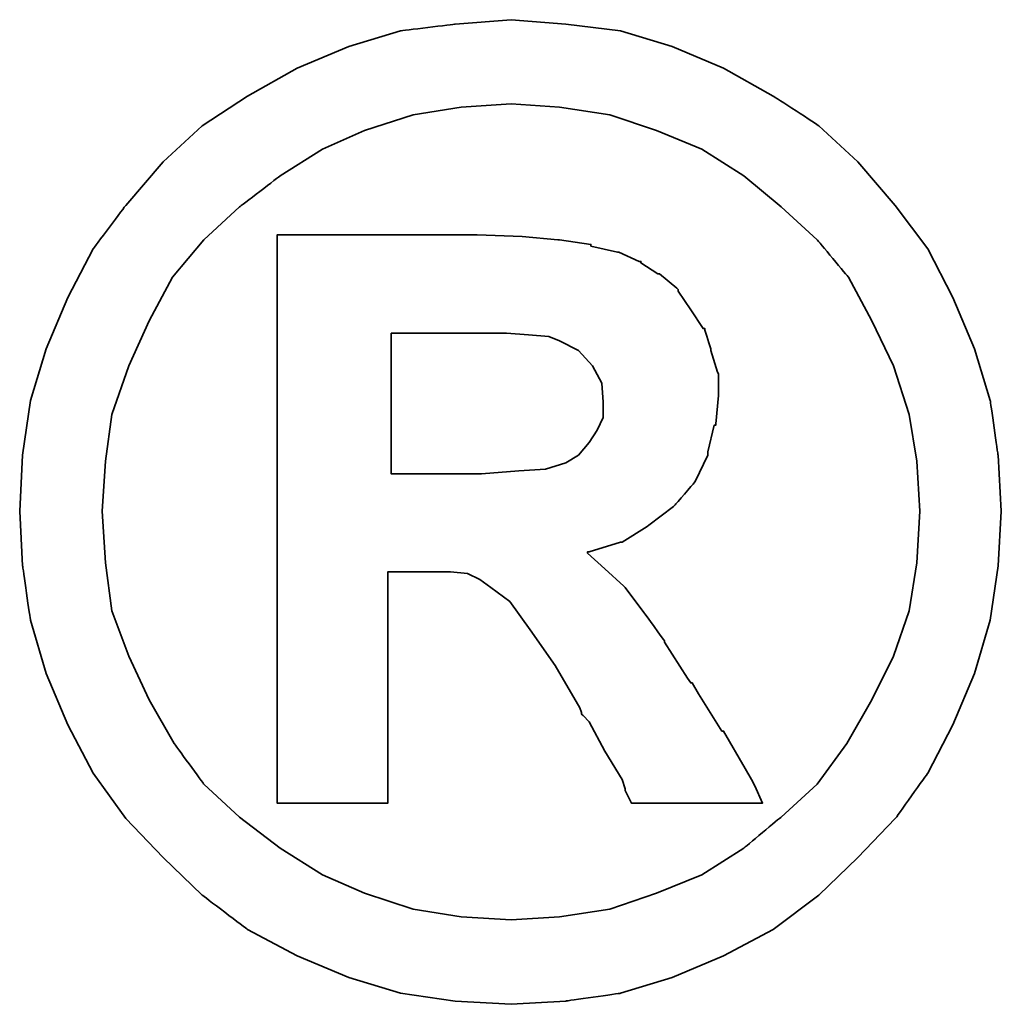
# Model space of a CAD drawing. Header units: millimetres. Extents: x 4 to 414, y 108 to 241.
# Tile 48 of 52: x 328.279 to 329.215, y 143.373 to 144.312. Entities that reach past the tile are written whole.
import ezdxf

# ---------------------------------------------------------------- set-up
doc = ezdxf.new("R2010")
doc.units = ezdxf.units.MM
doc.header["$LTSCALE"] = 0.15
doc.layers.add('DIM', color=4, linetype='CONTINUOUS')
doc.layers.add('layer 1', color=7, linetype='CONTINUOUS')

# ---------------------------------------------------------------- blocks, each defined once
blk = doc.blocks.new('TBI MOTION logo(完整正式版)')
at = {"layer": 'layer 1', "color": 22, "lineweight": 35}
for points, knots in [([(81.20634, 4.98624), (81.20634, 4.98624), (81.18649, 5.32862), (81.18649, 5.32862), (81.18649, 5.32862), (81.18649, 5.32862), (81.13886, 5.66206), (81.13886, 5.66206), (81.13886, 5.66206), (81.13886, 5.66206), (81.04359, 5.97764), (81.04359, 5.97764), (81.04359, 5.97764), (81.04359, 5.97764), (80.91061, 6.29124), (80.91061, 6.29124), (80.91061, 6.29124), (80.91061, 6.29124), (80.75778, 6.58697), (80.75778, 6.58697), (80.75778, 6.58697), (80.75778, 6.58697), (80.5593, 6.85294), (80.5593, 6.85294), (80.5593, 6.85294), (80.5593, 6.85294), (80.33105, 7.1189), (80.33105, 7.1189), (80.33105, 7.1189), (80.33105, 7.1189), (80.09287, 7.33921), (80.09287, 7.33921), (80.09287, 7.33921), (80.09287, 7.33921), (79.815, 7.51982), (79.815, 7.51982), (79.815, 7.51982), (79.815, 7.51982), (79.51133, 7.69051), (79.51133, 7.69051), (79.51133, 7.69051), (79.51133, 7.69051), (79.19773, 7.8235), (79.19773, 7.8235), (79.19773, 7.8235), (79.19773, 7.8235), (78.88215, 7.91877), (78.88215, 7.91877), (78.88215, 7.91877), (78.88215, 7.91877), (78.54871, 7.95846), (78.54871, 7.95846), (78.54871, 7.95846), (78.54871, 7.95846), (78.21526, 7.98625), (78.21526, 7.98625), (78.21526, 7.98625), (78.21526, 7.98625), (77.87388, 7.95846), (77.87388, 7.95846), (77.87388, 7.95846), (77.87388, 7.95846), (77.54044, 7.91877), (77.54044, 7.91877), (77.54044, 7.91877), (77.54044, 7.91877), (77.22485, 7.8235), (77.22485, 7.8235), (77.22485, 7.8235), (77.22485, 7.8235), (76.91027, 7.69051), (76.91027, 7.69051), (76.91027, 7.69051), (76.91027, 7.69051), (76.6056, 7.51982), (76.6056, 7.51982), (76.6056, 7.51982), (76.6056, 7.51982), (76.32972, 7.33921), (76.32972, 7.33921), (76.32972, 7.33921), (76.32972, 7.33921), (76.09154, 7.1189), (76.09154, 7.1189), (76.09154, 7.1189), (76.09154, 7.1189), (75.86329, 6.85294), (75.86329, 6.85294), (75.86329, 6.85294), (75.86329, 6.85294), (75.66382, 6.58697), (75.66382, 6.58697), (75.66382, 6.58697), (75.66382, 6.58697), (75.51099, 6.29124), (75.51099, 6.29124), (75.51099, 6.29124), (75.51099, 6.29124), (75.37702, 5.97764), (75.37702, 5.97764), (75.37702, 5.97764), (75.37702, 5.97764), (75.28175, 5.66206), (75.28175, 5.66206), (75.28175, 5.66206), (75.28175, 5.66206), (75.23411, 5.32862), (75.23411, 5.32862), (75.23411, 5.32862), (75.23411, 5.32862), (75.21625, 4.98624), (75.21625, 4.98624), (75.21625, 4.98624), (75.21625, 4.98624), (75.23411, 4.6528), (75.23411, 4.6528), (75.23411, 4.6528), (75.23411, 4.6528), (75.28175, 4.32035), (75.28175, 4.32035), (75.28175, 4.32035), (75.28175, 4.32035), (75.37702, 3.99583), (75.37702, 3.99583), (75.37702, 3.99583), (75.37702, 3.99583), (75.51099, 3.68224), (75.51099, 3.68224), (75.51099, 3.68224), (75.51099, 3.68224), (75.66382, 3.38749), (75.66382, 3.38749), (75.66382, 3.38749), (75.66382, 3.38749), (75.86329, 3.10963), (75.86329, 3.10963), (75.86329, 3.10963), (75.86329, 3.10963), (76.09154, 2.87145), (76.09154, 2.87145), (76.09154, 2.87145), (76.09154, 2.87145), (76.32972, 2.6432), (76.32972, 2.6432), (76.32972, 2.6432), (76.32972, 2.6432), (76.6056, 2.43381), (76.6056, 2.43381), (76.6056, 2.43381), (76.6056, 2.43381), (76.91027, 2.27205), (76.91027, 2.27205), (76.91027, 2.27205), (76.91027, 2.27205), (77.22485, 2.13906), (77.22485, 2.13906), (77.22485, 2.13906), (77.22485, 2.13906), (77.54044, 2.0438), (77.54044, 2.0438), (77.54044, 2.0438), (77.54044, 2.0438), (77.87388, 1.99616), (77.87388, 1.99616), (77.87388, 1.99616), (77.87388, 1.99616), (78.21526, 1.97631), (78.21526, 1.97631), (78.21526, 1.97631), (78.21526, 1.97631), (78.54871, 1.99616), (78.54871, 1.99616), (78.54871, 1.99616), (78.54871, 1.99616), (78.88215, 2.0438), (78.88215, 2.0438), (78.88215, 2.0438), (78.88215, 2.0438), (79.19773, 2.13906), (79.19773, 2.13906), (79.19773, 2.13906), (79.19773, 2.13906), (79.51133, 2.27205), (79.51133, 2.27205), (79.51133, 2.27205), (79.51133, 2.27205), (79.815, 2.43381), (79.815, 2.43381), (79.815, 2.43381), (79.815, 2.43381), (80.09287, 2.6432), (80.09287, 2.6432), (80.09287, 2.6432), (80.09287, 2.6432), (80.33105, 2.87145), (80.33105, 2.87145), (80.33105, 2.87145), (80.33105, 2.87145), (80.5593, 3.10963), (80.5593, 3.10963), (80.5593, 3.10963), (80.5593, 3.10963), (80.75778, 3.38749), (80.75778, 3.38749), (80.75778, 3.38749), (80.75778, 3.38749), (80.91061, 3.68224), (80.91061, 3.68224), (80.91061, 3.68224), (80.91061, 3.68224), (81.04359, 3.99583), (81.04359, 3.99583), (81.04359, 3.99583), (81.04359, 3.99583), (81.13886, 4.32035), (81.13886, 4.32035), (81.13886, 4.32035), (81.13886, 4.32035), (81.18649, 4.6528), (81.18649, 4.6528), (81.18649, 4.6528), (81.18649, 4.6528), (81.20634, 4.98624), (81.20634, 4.98624)], [0, 0, 0, 0, 0.0178571, 0.0178571, 0.0178571, 0.0178572, 0.0357143, 0.0357143, 0.0357143, 0.0357143, 0.0535714, 0.0535714, 0.0535714, 0.0535714, 0.0714286, 0.0714286, 0.0714286, 0.0714286, 0.0892857, 0.0892857, 0.0892857, 0.0892857, 0.1071429, 0.1071429, 0.1071429, 0.1071429, 0.125, 0.125, 0.125, 0.125, 0.1428571, 0.1428571, 0.1428571, 0.1428572, 0.1607143, 0.1607143, 0.1607143, 0.1607143, 0.1785714, 0.1785714, 0.1785714, 0.1785714, 0.1964286, 0.1964286, 0.1964286, 0.1964286, 0.2142857, 0.2142857, 0.2142857, 0.2142857, 0.2321429, 0.2321429, 0.2321429, 0.2321429, 0.25, 0.25, 0.25, 0.25, 0.2678571, 0.2678571, 0.2678571, 0.2678572, 0.2857143, 0.2857143, 0.2857143, 0.2857143, 0.3035714, 0.3035714, 0.3035714, 0.3035714, 0.3214286, 0.3214286, 0.3214286, 0.3214286, 0.3392857, 0.3392857, 0.3392857, 0.3392857, 0.3571429, 0.3571429, 0.3571429, 0.3571429, 0.375, 0.375, 0.375, 0.375, 0.3928571, 0.3928571, 0.3928571, 0.3928572, 0.4107143, 0.4107143, 0.4107143, 0.4107143, 0.4285714, 0.4285714, 0.4285714, 0.4285714, 0.4464286, 0.4464286, 0.4464286, 0.4464286, 0.4642857, 0.4642857, 0.4642857, 0.4642857, 0.4821429, 0.4821429, 0.4821429, 0.4821429, 0.5, 0.5, 0.5, 0.5, 0.5178571, 0.5178571, 0.5178571, 0.5178572, 0.5357143, 0.5357143, 0.5357143, 0.5357143, 0.5535714, 0.5535714, 0.5535714, 0.5535714, 0.5714286, 0.5714286, 0.5714286, 0.5714286, 0.5892857, 0.5892857, 0.5892857, 0.5892857, 0.6071429, 0.6071429, 0.6071429, 0.6071429, 0.625, 0.625, 0.625, 0.625, 0.6428571, 0.6428571, 0.6428571, 0.6428572, 0.6607143, 0.6607143, 0.6607143, 0.6607143, 0.6785714, 0.6785714, 0.6785714, 0.6785714, 0.6964286, 0.6964286, 0.6964286, 0.6964286, 0.7142857, 0.7142857, 0.7142857, 0.7142857, 0.7321429, 0.7321429, 0.7321429, 0.7321429, 0.75, 0.75, 0.75, 0.75, 0.7678571, 0.7678571, 0.7678571, 0.7678572, 0.7857143, 0.7857143, 0.7857143, 0.7857143, 0.8035714, 0.8035714, 0.8035714, 0.8035714, 0.8214286, 0.8214286, 0.8214286, 0.8214286, 0.8392857, 0.8392857, 0.8392857, 0.8392857, 0.8571429, 0.8571429, 0.8571429, 0.8571429, 0.875, 0.875, 0.875, 0.875, 0.8928571, 0.8928571, 0.8928571, 0.8928572, 0.9107143, 0.9107143, 0.9107143, 0.9107143, 0.9285714, 0.9285714, 0.9285714, 0.9285714, 0.9464286, 0.9464286, 0.9464286, 0.9464286, 0.9642857, 0.9642857, 0.9642857, 0.9642857, 0.9821429, 0.9821429, 0.9821429, 0.9821429, 1, 1, 1, 1]), ([(80.71014, 4.98624), (80.71014, 4.98624), (80.69129, 5.29091), (80.69129, 5.29091), (80.69129, 5.29091), (80.69129, 5.29091), (80.64464, 5.57672), (80.64464, 5.57672), (80.64464, 5.57672), (80.64464, 5.57672), (80.54937, 5.87245), (80.54937, 5.87245), (80.54937, 5.87245), (80.54937, 5.87245), (80.41639, 6.14833), (80.41639, 6.14833), (80.41639, 6.14833), (80.41639, 6.14833), (80.27349, 6.41429), (80.27349, 6.41429), (80.27349, 6.41429), (80.27349, 6.41429), (80.08295, 6.64255), (80.08295, 6.64255), (80.08295, 6.64255), (80.08295, 6.64255), (79.86264, 6.84301), (79.86264, 6.84301), (79.86264, 6.84301), (79.86264, 6.84301), (79.63439, 7.03355), (79.63439, 7.03355), (79.63439, 7.03355), (79.63439, 7.03355), (79.37835, 7.1963), (79.37835, 7.1963), (79.37835, 7.1963), (79.37835, 7.1963), (79.10246, 7.30944), (79.10246, 7.30944), (79.10246, 7.30944), (79.10246, 7.30944), (78.81665, 7.40471), (78.81665, 7.40471), (78.81665, 7.40471), (78.81665, 7.40471), (78.511, 7.45234), (78.511, 7.45234), (78.511, 7.45234), (78.511, 7.45234), (78.21526, 7.47219), (78.21526, 7.47219), (78.21526, 7.47219), (78.21526, 7.47219), (77.9106, 7.45234), (77.9106, 7.45234), (77.9106, 7.45234), (77.9106, 7.45234), (77.61685, 7.40471), (77.61685, 7.40471), (77.61685, 7.40471), (77.61685, 7.40471), (77.32012, 7.30944), (77.32012, 7.30944), (77.32012, 7.30944), (77.32012, 7.30944), (77.06309, 7.1963), (77.06309, 7.1963), (77.06309, 7.1963), (77.06309, 7.1963), (76.80606, 7.03355), (76.80606, 7.03355), (76.80606, 7.03355), (76.80606, 7.03355), (76.55797, 6.84301), (76.55797, 6.84301), (76.55797, 6.84301), (76.55797, 6.84301), (76.34063, 6.64255), (76.34063, 6.64255), (76.34063, 6.64255), (76.34063, 6.64255), (76.1491, 6.41429), (76.1491, 6.41429), (76.1491, 6.41429), (76.1491, 6.41429), (76.0062, 6.14833), (76.0062, 6.14833), (76.0062, 6.14833), (76.0062, 6.14833), (75.88314, 5.87245), (75.88314, 5.87245), (75.88314, 5.87245), (75.88314, 5.87245), (75.77794, 5.57672), (75.77794, 5.57672), (75.77794, 5.57672), (75.77794, 5.57672), (75.73924, 5.29091), (75.73924, 5.29091), (75.73924, 5.29091), (75.73924, 5.29091), (75.72039, 4.98624), (75.72039, 4.98624), (75.72039, 4.98624), (75.72039, 4.98624), (75.73924, 4.67165), (75.73924, 4.67165), (75.73924, 4.67165), (75.73924, 4.67165), (75.77794, 4.37791), (75.77794, 4.37791), (75.77794, 4.37791), (75.77794, 4.37791), (75.88314, 4.10102), (75.88314, 4.10102), (75.88314, 4.10102), (75.88314, 4.10102), (76.0062, 3.83407), (76.0062, 3.83407), (76.0062, 3.83407), (76.0062, 3.83407), (76.15902, 3.56811), (76.15902, 3.56811), (76.15902, 3.56811), (76.15902, 3.56811), (76.34063, 3.32001), (76.34063, 3.32001), (76.34063, 3.32001), (76.34063, 3.32001), (76.55797, 3.11955), (76.55797, 3.11955), (76.55797, 3.11955), (76.55797, 3.11955), (76.80606, 2.92901), (76.80606, 2.92901), (76.80606, 2.92901), (76.80606, 2.92901), (77.06309, 2.76725), (77.06309, 2.76725), (77.06309, 2.76725), (77.06309, 2.76725), (77.32012, 2.65412), (77.32012, 2.65412), (77.32012, 2.65412), (77.32012, 2.65412), (77.61685, 2.55786), (77.61685, 2.55786), (77.61685, 2.55786), (77.61685, 2.55786), (77.9106, 2.51022), (77.9106, 2.51022), (77.9106, 2.51022), (77.9106, 2.51022), (78.21526, 2.49137), (78.21526, 2.49137), (78.21526, 2.49137), (78.21526, 2.49137), (78.511, 2.51022), (78.511, 2.51022), (78.511, 2.51022), (78.511, 2.51022), (78.81665, 2.55786), (78.81665, 2.55786), (78.81665, 2.55786), (78.81665, 2.55786), (79.10246, 2.65412), (79.10246, 2.65412), (79.10246, 2.65412), (79.10246, 2.65412), (79.37835, 2.76725), (79.37835, 2.76725), (79.37835, 2.76725), (79.37835, 2.76725), (79.63439, 2.92901), (79.63439, 2.92901), (79.63439, 2.92901), (79.63439, 2.92901), (79.86264, 3.11955), (79.86264, 3.11955), (79.86264, 3.11955), (79.86264, 3.11955), (80.08295, 3.32001), (80.08295, 3.32001), (80.08295, 3.32001), (80.08295, 3.32001), (80.26356, 3.56811), (80.26356, 3.56811), (80.26356, 3.56811), (80.26356, 3.56811), (80.41639, 3.83407), (80.41639, 3.83407), (80.41639, 3.83407), (80.41639, 3.83407), (80.54937, 4.10102), (80.54937, 4.10102), (80.54937, 4.10102), (80.54937, 4.10102), (80.64464, 4.37791), (80.64464, 4.37791), (80.64464, 4.37791), (80.64464, 4.37791), (80.69129, 4.67165), (80.69129, 4.67165), (80.69129, 4.67165), (80.69129, 4.67165), (80.71014, 4.98624), (80.71014, 4.98624)], [0, 0, 0, 0, 0.0192308, 0.0192308, 0.0192308, 0.0192308, 0.0384615, 0.0384615, 0.0384615, 0.0384615, 0.0576923, 0.0576923, 0.0576923, 0.0576923, 0.0769231, 0.0769231, 0.0769231, 0.0769231, 0.0961538, 0.0961538, 0.0961538, 0.0961539, 0.1153846, 0.1153846, 0.1153846, 0.1153846, 0.1346154, 0.1346154, 0.1346154, 0.1346154, 0.1538462, 0.1538462, 0.1538462, 0.1538462, 0.1730769, 0.1730769, 0.1730769, 0.1730769, 0.1923077, 0.1923077, 0.1923077, 0.1923077, 0.2115385, 0.2115385, 0.2115385, 0.2115385, 0.2307692, 0.2307692, 0.2307692, 0.2307692, 0.25, 0.25, 0.25, 0.25, 0.2692308, 0.2692308, 0.2692308, 0.2692308, 0.2884615, 0.2884615, 0.2884615, 0.2884615, 0.3076923, 0.3076923, 0.3076923, 0.3076923, 0.3269231, 0.3269231, 0.3269231, 0.3269231, 0.3461538, 0.3461538, 0.3461538, 0.3461539, 0.3653846, 0.3653846, 0.3653846, 0.3653846, 0.3846154, 0.3846154, 0.3846154, 0.3846154, 0.4038462, 0.4038462, 0.4038462, 0.4038462, 0.4230769, 0.4230769, 0.4230769, 0.4230769, 0.4423077, 0.4423077, 0.4423077, 0.4423077, 0.4615385, 0.4615385, 0.4615385, 0.4615385, 0.4807692, 0.4807692, 0.4807692, 0.4807692, 0.5, 0.5, 0.5, 0.5, 0.5192308, 0.5192308, 0.5192308, 0.5192308, 0.5384615, 0.5384615, 0.5384615, 0.5384615, 0.5576923, 0.5576923, 0.5576923, 0.5576923, 0.5769231, 0.5769231, 0.5769231, 0.5769231, 0.5961538, 0.5961538, 0.5961538, 0.5961539, 0.6153846, 0.6153846, 0.6153846, 0.6153846, 0.6346154, 0.6346154, 0.6346154, 0.6346154, 0.6538462, 0.6538462, 0.6538462, 0.6538462, 0.6730769, 0.6730769, 0.6730769, 0.6730769, 0.6923077, 0.6923077, 0.6923077, 0.6923077, 0.7115385, 0.7115385, 0.7115385, 0.7115385, 0.7307692, 0.7307692, 0.7307692, 0.7307692, 0.75, 0.75, 0.75, 0.75, 0.7692308, 0.7692308, 0.7692308, 0.7692308, 0.7884615, 0.7884615, 0.7884615, 0.7884615, 0.8076923, 0.8076923, 0.8076923, 0.8076923, 0.8269231, 0.8269231, 0.8269231, 0.8269231, 0.8461538, 0.8461538, 0.8461538, 0.8461539, 0.8653846, 0.8653846, 0.8653846, 0.8653846, 0.8846154, 0.8846154, 0.8846154, 0.8846154, 0.9038462, 0.9038462, 0.9038462, 0.9038462, 0.9230769, 0.9230769, 0.9230769, 0.9230769, 0.9423077, 0.9423077, 0.9423077, 0.9423077, 0.9615385, 0.9615385, 0.9615385, 0.9615385, 0.9807692, 0.9807692, 0.9807692, 0.9807692, 1, 1, 1, 1]), ([(76.78721, 3.2823), (76.78721, 3.2823), (76.78721, 3.32001), (76.78721, 3.32001), (76.78721, 3.32001), (76.78721, 3.32001), (76.78721, 3.42422), (76.78721, 3.42422), (76.78721, 3.42422), (76.78721, 3.42422), (76.78721, 3.59689), (76.78721, 3.59689), (76.78721, 3.59689), (76.78721, 3.59689), (76.78721, 3.80529), (76.78721, 3.80529), (76.78721, 3.80529), (76.78721, 3.80529), (76.78721, 4.0524), (76.78721, 4.0524), (76.78721, 4.0524), (76.78721, 4.0524), (76.78721, 4.32035), (76.78721, 4.32035), (76.78721, 4.32035), (76.78721, 4.32035), (76.78721, 4.92868), (76.78721, 4.92868), (76.78721, 4.92868), (76.78721, 4.92868), (76.78721, 5.53801), (76.78721, 5.53801), (76.78721, 5.53801), (76.78721, 5.53801), (76.78721, 5.82482), (76.78721, 5.82482), (76.78721, 5.82482), (76.78721, 5.82482), (76.78721, 6.07291), (76.78721, 6.07291), (76.78721, 6.07291), (76.78721, 6.07291), (76.78721, 6.30017), (76.78721, 6.30017), (76.78721, 6.30017), (76.78721, 6.30017), (76.78721, 6.45399), (76.78721, 6.45399), (76.78721, 6.45399), (76.78721, 6.45399), (76.78721, 6.5572), (76.78721, 6.5572), (76.78721, 6.5572), (76.78721, 6.5572), (76.78721, 6.59689), (76.78721, 6.59689), (76.78721, 6.59689), (76.78721, 6.59689), (76.78721, 6.67232), (76.78721, 6.67232), (76.78721, 6.67232), (76.78721, 6.67232), (76.8537, 6.67232), (76.8537, 6.67232), (76.8537, 6.67232), (76.8537, 6.67232), (76.87355, 6.67232), (76.87355, 6.67232), (76.87355, 6.67232), (76.87355, 6.67232), (76.91027, 6.67232), (76.91027, 6.67232), (76.91027, 6.67232), (76.91027, 6.67232), (77.04424, 6.67232), (77.04424, 6.67232), (77.04424, 6.67232), (77.04424, 6.67232), (77.22485, 6.67232), (77.22485, 6.67232), (77.22485, 6.67232), (77.22485, 6.67232), (77.43524, 6.67232), (77.43524, 6.67232), (77.43524, 6.67232), (77.43524, 6.67232), (77.65357, 6.67232), (77.65357, 6.67232), (77.65357, 6.67232), (77.65357, 6.67232), (77.82625, 6.67232), (77.82625, 6.67232), (77.82625, 6.67232), (77.82625, 6.67232), (77.94037, 6.67232), (77.94037, 6.67232), (77.94037, 6.67232), (77.94037, 6.67232), (77.97709, 6.67232), (77.97709, 6.67232), (77.97709, 6.67232), (77.97709, 6.67232), (77.99694, 6.67232), (77.99694, 6.67232), (77.99694, 6.67232), (77.99694, 6.67232), (78.00686, 6.67232), (78.00686, 6.67232), (78.00686, 6.67232), (78.00686, 6.67232), (78.28275, 6.6624), (78.28275, 6.6624), (78.28275, 6.6624), (78.28275, 6.6624), (78.50107, 6.64255), (78.50107, 6.64255), (78.50107, 6.64255), (78.50107, 6.64255), (78.511, 6.64255), (78.511, 6.64255), (78.511, 6.64255), (78.511, 6.64255), (78.70154, 6.61476), (78.70154, 6.61476), (78.70154, 6.61476), (78.70154, 6.61476), (78.70154, 6.60483), (78.70154, 6.60483), (78.70154, 6.60483), (78.70154, 6.60483), (78.86429, 6.56713), (78.86429, 6.56713), (78.86429, 6.56713), (78.86429, 6.56713), (78.87223, 6.56713), (78.87223, 6.56713), (78.87223, 6.56713), (78.87223, 6.56713), (78.99727, 6.51056), (78.99727, 6.51056), (78.99727, 6.51056), (78.99727, 6.51056), (79.00719, 6.51056), (79.00719, 6.51056), (79.00719, 6.51056), (79.00719, 6.51056), (79.00719, 6.50162), (79.00719, 6.50162), (79.00719, 6.50162), (79.00719, 6.50162), (79.1104, 6.43415), (79.1104, 6.43415), (79.1104, 6.43415), (79.1104, 6.43415), (79.12132, 6.43415), (79.12132, 6.43415), (79.12132, 6.43415), (79.12132, 6.43415), (79.22552, 6.34781), (79.22552, 6.34781), (79.22552, 6.34781), (79.22552, 6.34781), (79.23544, 6.33888), (79.23544, 6.33888), (79.23544, 6.33888), (79.23544, 6.33888), (79.23544, 6.32895), (79.23544, 6.32895), (79.23544, 6.32895), (79.23544, 6.32895), (79.31087, 6.21483), (79.31087, 6.21483), (79.31087, 6.21483), (79.31087, 6.21483), (79.38629, 6.1007), (79.38629, 6.1007), (79.38629, 6.1007), (79.38629, 6.1007), (79.3972, 6.1007), (79.3972, 6.1007), (79.3972, 6.1007), (79.3972, 6.1007), (79.3972, 6.09078), (79.3972, 6.09078), (79.3972, 6.09078), (79.3972, 6.09078), (79.43392, 5.97764), (79.43392, 5.97764), (79.43392, 5.97764), (79.43392, 5.97764), (79.43392, 5.96772), (79.43392, 5.96772), (79.43392, 5.96772), (79.43392, 5.96772), (79.47362, 5.83474), (79.47362, 5.83474), (79.47362, 5.83474), (79.47362, 5.83474), (79.48156, 5.82482), (79.48156, 5.82482), (79.48156, 5.82482), (79.48156, 5.82482), (79.48156, 5.69977), (79.48156, 5.69977), (79.48156, 5.69977), (79.48156, 5.69977), (79.48156, 5.69183), (79.48156, 5.69183), (79.48156, 5.69183), (79.48156, 5.69183), (79.4637, 5.51915), (79.4637, 5.51915), (79.4637, 5.51915), (79.4637, 5.51915), (79.4637, 5.51122), (79.4637, 5.51122), (79.4637, 5.51122), (79.4637, 5.51122), (79.45377, 5.51122), (79.45377, 5.51122), (79.45377, 5.51122), (79.45377, 5.51122), (79.41507, 5.34847), (79.41507, 5.34847), (79.41507, 5.34847), (79.41507, 5.34847), (79.41507, 5.33854), (79.41507, 5.33854), (79.41507, 5.33854), (79.41507, 5.33854), (79.41507, 5.32862), (79.41507, 5.32862), (79.41507, 5.32862), (79.41507, 5.32862), (79.33865, 5.16785), (79.33865, 5.16785), (79.33865, 5.16785), (79.33865, 5.16785), (79.33071, 5.15693), (79.33071, 5.15693), (79.33071, 5.15693), (79.33071, 5.15693), (79.2156, 5.02495), (79.2156, 5.02495), (79.2156, 5.02495), (79.2156, 5.02495), (79.20567, 5.01502), (79.20567, 5.01502), (79.20567, 5.01502), (79.20567, 5.01502), (79.05483, 4.89991), (79.05483, 4.89991), (79.05483, 4.89991), (79.05483, 4.89991), (79.04491, 4.89197), (79.04491, 4.89197), (79.04491, 4.89197), (79.04491, 4.89197), (78.89208, 4.7967), (78.89208, 4.7967), (78.89208, 4.7967), (78.89208, 4.7967), (78.88215, 4.7967), (78.88215, 4.7967), (78.88215, 4.7967), (78.88215, 4.7967), (78.69161, 4.73913), (78.69161, 4.73913), (78.69161, 4.73913), (78.69161, 4.73913), (78.68169, 4.73913), (78.68169, 4.73913), (78.68169, 4.73913), (78.68169, 4.73913), (78.68169, 4.72921), (78.68169, 4.72921), (78.68169, 4.72921), (78.68169, 4.72921), (78.78688, 4.63394), (78.78688, 4.63394), (78.78688, 4.63394), (78.78688, 4.63394), (78.902, 4.52875), (78.902, 4.52875), (78.902, 4.52875), (78.902, 4.52875), (78.91093, 4.52081), (78.91093, 4.52081), (78.91093, 4.52081), (78.91093, 4.52081), (79.02506, 4.36798), (79.02506, 4.36798), (79.02506, 4.36798), (79.02506, 4.36798), (79.1501, 4.1953), (79.1501, 4.1953), (79.1501, 4.1953), (79.1501, 4.1953), (79.1501, 4.18736), (79.1501, 4.18736), (79.1501, 4.18736), (79.1501, 4.18736), (79.29201, 3.96705), (79.29201, 3.96705), (79.29201, 3.96705), (79.29201, 3.96705), (79.31087, 3.93828), (79.31087, 3.93828), (79.31087, 3.93828), (79.31087, 3.93828), (79.32079, 3.93828), (79.32079, 3.93828), (79.32079, 3.93828), (79.32079, 3.93828), (79.3585, 3.87178), (79.3585, 3.87178), (79.3585, 3.87178), (79.3585, 3.87178), (79.50141, 3.64353), (79.50141, 3.64353), (79.50141, 3.64353), (79.50141, 3.64353), (79.51133, 3.64353), (79.51133, 3.64353), (79.51133, 3.64353), (79.51133, 3.64353), (79.64431, 3.41528), (79.64431, 3.41528), (79.64431, 3.41528), (79.64431, 3.41528), (79.68202, 3.3478), (79.68202, 3.3478), (79.68202, 3.3478), (79.68202, 3.3478), (79.70187, 3.31009), (79.70187, 3.31009), (79.70187, 3.31009), (79.70187, 3.31009), (79.7495, 3.2049), (79.7495, 3.2049), (79.7495, 3.2049), (79.7495, 3.2049), (79.64431, 3.2049), (79.64431, 3.2049), (79.64431, 3.2049), (79.64431, 3.2049), (79.62546, 3.2049), (79.62546, 3.2049), (79.62546, 3.2049), (79.62546, 3.2049), (79.53912, 3.2049), (79.53912, 3.2049), (79.53912, 3.2049), (79.53912, 3.2049), (79.31087, 3.2049), (79.31087, 3.2049), (79.31087, 3.2049), (79.31087, 3.2049), (79.08262, 3.2049), (79.08262, 3.2049), (79.08262, 3.2049), (79.08262, 3.2049), (79.00719, 3.2049), (79.00719, 3.2049), (79.00719, 3.2049), (79.00719, 3.2049), (78.98735, 3.2049), (78.98735, 3.2049), (78.98735, 3.2049), (78.98735, 3.2049), (78.94964, 3.2049), (78.94964, 3.2049), (78.94964, 3.2049), (78.94964, 3.2049), (78.92979, 3.24459), (78.92979, 3.24459), (78.92979, 3.24459), (78.92979, 3.24459), (78.91093, 3.2823), (78.91093, 3.2823), (78.91093, 3.2823), (78.91093, 3.2823), (78.91093, 3.29223), (78.91093, 3.29223), (78.91093, 3.29223), (78.91093, 3.29223), (78.89208, 3.3478), (78.89208, 3.3478), (78.89208, 3.3478), (78.89208, 3.3478), (78.78688, 3.52048), (78.78688, 3.52048), (78.78688, 3.52048), (78.78688, 3.52048), (78.69161, 3.7001), (78.69161, 3.7001), (78.69161, 3.7001), (78.69161, 3.7001), (78.6539, 3.7388), (78.6539, 3.7388), (78.6539, 3.7388), (78.6539, 3.7388), (78.64398, 3.74873), (78.64398, 3.74873), (78.64398, 3.74873), (78.64398, 3.74873), (78.64398, 3.75766), (78.64398, 3.75766), (78.64398, 3.75766), (78.64398, 3.75766), (78.63405, 3.78644), (78.63405, 3.78644), (78.63405, 3.78644), (78.63405, 3.78644), (78.48321, 4.04347), (78.48321, 4.04347), (78.48321, 4.04347), (78.48321, 4.04347), (78.33038, 4.2618), (78.33038, 4.2618), (78.33038, 4.2618), (78.33038, 4.2618), (78.20732, 4.43447), (78.20732, 4.43447), (78.20732, 4.43447), (78.20732, 4.43447), (78.09221, 4.52081), (78.09221, 4.52081), (78.09221, 4.52081), (78.09221, 4.52081), (78.02472, 4.56845), (78.02472, 4.56845), (78.02472, 4.56845), (78.02472, 4.56845), (77.9493, 4.60616), (77.9493, 4.60616), (77.9493, 4.60616), (77.9493, 4.60616), (77.8451, 4.61608), (77.8451, 4.61608), (77.8451, 4.61608), (77.8451, 4.61608), (77.71113, 4.61608), (77.71113, 4.61608), (77.71113, 4.61608), (77.71113, 4.61608), (77.69128, 4.61608), (77.69128, 4.61608), (77.69128, 4.61608), (77.69128, 4.61608), (77.67342, 4.61608), (77.67342, 4.61608), (77.67342, 4.61608), (77.67342, 4.61608), (77.5583, 4.61608), (77.5583, 4.61608), (77.5583, 4.61608), (77.5583, 4.61608), (77.46303, 4.61608), (77.46303, 4.61608), (77.46303, 4.61608), (77.46303, 4.61608), (77.46303, 4.54761), (77.46303, 4.54761), (77.46303, 4.54761), (77.46303, 4.54761), (77.46303, 4.47318), (77.46303, 4.47318), (77.46303, 4.47318), (77.46303, 4.47318), (77.46303, 4.24294), (77.46303, 4.24294), (77.46303, 4.24294), (77.46303, 4.24294), (77.46303, 3.99583), (77.46303, 3.99583), (77.46303, 3.99583), (77.46303, 3.99583), (77.46303, 3.72888), (77.46303, 3.72888), (77.46303, 3.72888), (77.46303, 3.72888), (77.46303, 3.51055), (77.46303, 3.51055), (77.46303, 3.51055), (77.46303, 3.51055), (77.46303, 3.42422), (77.46303, 3.42422), (77.46303, 3.42422), (77.46303, 3.42422), (77.46303, 3.35773), (77.46303, 3.35773), (77.46303, 3.35773), (77.46303, 3.35773), (77.46303, 3.30017), (77.46303, 3.30017), (77.46303, 3.30017), (77.46303, 3.30017), (77.46303, 3.2823), (77.46303, 3.2823), (77.46303, 3.2823), (77.46303, 3.2823), (77.46303, 3.2049), (77.46303, 3.2049), (77.46303, 3.2049), (77.46303, 3.2049), (77.39753, 3.2049), (77.39753, 3.2049), (77.39753, 3.2049), (77.39753, 3.2049), (77.37768, 3.2049), (77.37768, 3.2049), (77.37768, 3.2049), (77.37768, 3.2049), (77.32012, 3.2049), (77.32012, 3.2049), (77.32012, 3.2049), (77.32012, 3.2049), (77.12165, 3.2049), (77.12165, 3.2049), (77.12165, 3.2049), (77.12165, 3.2049), (76.94897, 3.2049), (76.94897, 3.2049), (76.94897, 3.2049), (76.94897, 3.2049), (76.8924, 3.2049), (76.8924, 3.2049), (76.8924, 3.2049), (76.8924, 3.2049), (76.8537, 3.2049), (76.8537, 3.2049), (76.8537, 3.2049), (76.8537, 3.2049), (76.78721, 3.2049), (76.78721, 3.2049), (76.78721, 3.2049), (76.78721, 3.2049), (76.78721, 3.2823), (76.78721, 3.2823)], [0, 0, 0, 0, 0.0074074, 0.0074074, 0.0074074, 0.0074074, 0.0148148, 0.0148148, 0.0148148, 0.0148148, 0.0222222, 0.0222222, 0.0222222, 0.0222222, 0.0296296, 0.0296296, 0.0296296, 0.0296296, 0.037037, 0.037037, 0.037037, 0.037037, 0.0444444, 0.0444444, 0.0444444, 0.0444445, 0.0518519, 0.0518519, 0.0518519, 0.0518519, 0.0592593, 0.0592593, 0.0592593, 0.0592593, 0.0666667, 0.0666667, 0.0666667, 0.0666667, 0.0740741, 0.0740741, 0.0740741, 0.0740741, 0.0814815, 0.0814815, 0.0814815, 0.0814815, 0.0888889, 0.0888889, 0.0888889, 0.0888889, 0.0962963, 0.0962963, 0.0962963, 0.0962963, 0.1037037, 0.1037037, 0.1037037, 0.1037037, 0.1111111, 0.1111111, 0.1111111, 0.1111111, 0.1185185, 0.1185185, 0.1185185, 0.1185185, 0.1259259, 0.1259259, 0.1259259, 0.1259259, 0.1333333, 0.1333333, 0.1333333, 0.1333333, 0.1407407, 0.1407407, 0.1407407, 0.1407408, 0.1481481, 0.1481481, 0.1481481, 0.1481482, 0.1555556, 0.1555556, 0.1555556, 0.1555556, 0.162963, 0.162963, 0.162963, 0.162963, 0.1703704, 0.1703704, 0.1703704, 0.1703704, 0.1777778, 0.1777778, 0.1777778, 0.1777778, 0.1851852, 0.1851852, 0.1851852, 0.1851852, 0.1925926, 0.1925926, 0.1925926, 0.1925926, 0.2, 0.2, 0.2, 0.2, 0.2074074, 0.2074074, 0.2074074, 0.2074074, 0.2148148, 0.2148148, 0.2148148, 0.2148148, 0.2222222, 0.2222222, 0.2222222, 0.2222222, 0.2296296, 0.2296296, 0.2296296, 0.2296296, 0.237037, 0.237037, 0.237037, 0.237037, 0.2444444, 0.2444444, 0.2444444, 0.2444445, 0.2518519, 0.2518519, 0.2518519, 0.2518519, 0.2592593, 0.2592593, 0.2592593, 0.2592593, 0.2666667, 0.2666667, 0.2666667, 0.2666667, 0.2740741, 0.2740741, 0.2740741, 0.2740741, 0.2814815, 0.2814815, 0.2814815, 0.2814815, 0.2888889, 0.2888889, 0.2888889, 0.2888889, 0.2962963, 0.2962963, 0.2962963, 0.2962963, 0.3037037, 0.3037037, 0.3037037, 0.3037037, 0.3111111, 0.3111111, 0.3111111, 0.3111111, 0.3185185, 0.3185185, 0.3185185, 0.3185185, 0.3259259, 0.3259259, 0.3259259, 0.3259259, 0.3333333, 0.3333333, 0.3333333, 0.3333333, 0.3407407, 0.3407407, 0.3407407, 0.3407408, 0.3481481, 0.3481481, 0.3481481, 0.3481482, 0.3555556, 0.3555556, 0.3555556, 0.3555556, 0.362963, 0.362963, 0.362963, 0.362963, 0.3703704, 0.3703704, 0.3703704, 0.3703704, 0.3777778, 0.3777778, 0.3777778, 0.3777778, 0.3851852, 0.3851852, 0.3851852, 0.3851852, 0.3925926, 0.3925926, 0.3925926, 0.3925926, 0.4, 0.4, 0.4, 0.4, 0.4074074, 0.4074074, 0.4074074, 0.4074074, 0.4148148, 0.4148148, 0.4148148, 0.4148148, 0.4222222, 0.4222222, 0.4222222, 0.4222222, 0.4296296, 0.4296296, 0.4296296, 0.4296296, 0.437037, 0.437037, 0.437037, 0.437037, 0.4444444, 0.4444444, 0.4444444, 0.4444445, 0.4518519, 0.4518519, 0.4518519, 0.4518519, 0.4592593, 0.4592593, 0.4592593, 0.4592593, 0.4666667, 0.4666667, 0.4666667, 0.4666667, 0.4740741, 0.4740741, 0.4740741, 0.4740741, 0.4814815, 0.4814815, 0.4814815, 0.4814815, 0.4888889, 0.4888889, 0.4888889, 0.4888889, 0.4962963, 0.4962963, 0.4962963, 0.4962963, 0.5037037, 0.5037037, 0.5037037, 0.5037037, 0.5111111, 0.5111111, 0.5111111, 0.5111111, 0.5185185, 0.5185185, 0.5185185, 0.5185185, 0.5259259, 0.5259259, 0.5259259, 0.5259259, 0.5333333, 0.5333333, 0.5333333, 0.5333333, 0.5407407, 0.5407407, 0.5407407, 0.5407408, 0.5481481, 0.5481481, 0.5481481, 0.5481482, 0.5555556, 0.5555556, 0.5555556, 0.5555556, 0.562963, 0.562963, 0.562963, 0.562963, 0.5703704, 0.5703704, 0.5703704, 0.5703704, 0.5777778, 0.5777778, 0.5777778, 0.5777778, 0.5851852, 0.5851852, 0.5851852, 0.5851852, 0.5925926, 0.5925926, 0.5925926, 0.5925926, 0.6, 0.6, 0.6, 0.6, 0.6074074, 0.6074074, 0.6074074, 0.6074074, 0.6148148, 0.6148148, 0.6148148, 0.6148148, 0.6222222, 0.6222222, 0.6222222, 0.6222222, 0.6296296, 0.6296296, 0.6296296, 0.6296296, 0.637037, 0.637037, 0.637037, 0.637037, 0.6444444, 0.6444444, 0.6444444, 0.6444445, 0.6518519, 0.6518519, 0.6518519, 0.6518519, 0.6592593, 0.6592593, 0.6592593, 0.6592593, 0.6666667, 0.6666667, 0.6666667, 0.6666667, 0.6740741, 0.6740741, 0.6740741, 0.6740741, 0.6814815, 0.6814815, 0.6814815, 0.6814815, 0.6888889, 0.6888889, 0.6888889, 0.6888889, 0.6962963, 0.6962963, 0.6962963, 0.6962963, 0.7037037, 0.7037037, 0.7037037, 0.7037037, 0.7111111, 0.7111111, 0.7111111, 0.7111111, 0.7185185, 0.7185185, 0.7185185, 0.7185185, 0.7259259, 0.7259259, 0.7259259, 0.7259259, 0.7333333, 0.7333333, 0.7333333, 0.7333333, 0.7407407, 0.7407407, 0.7407407, 0.7407408, 0.7481481, 0.7481481, 0.7481481, 0.7481482, 0.7555556, 0.7555556, 0.7555556, 0.7555556, 0.762963, 0.762963, 0.762963, 0.762963, 0.7703704, 0.7703704, 0.7703704, 0.7703704, 0.7777778, 0.7777778, 0.7777778, 0.7777778, 0.7851852, 0.7851852, 0.7851852, 0.7851852, 0.7925926, 0.7925926, 0.7925926, 0.7925926, 0.8, 0.8, 0.8, 0.8, 0.8074074, 0.8074074, 0.8074074, 0.8074074, 0.8148148, 0.8148148, 0.8148148, 0.8148148, 0.8222222, 0.8222222, 0.8222222, 0.8222222, 0.8296296, 0.8296296, 0.8296296, 0.8296296, 0.837037, 0.837037, 0.837037, 0.837037, 0.8444444, 0.8444444, 0.8444444, 0.8444445, 0.8518519, 0.8518519, 0.8518519, 0.8518519, 0.8592593, 0.8592593, 0.8592593, 0.8592593, 0.8666667, 0.8666667, 0.8666667, 0.8666667, 0.8740741, 0.8740741, 0.8740741, 0.8740741, 0.8814815, 0.8814815, 0.8814815, 0.8814815, 0.8888889, 0.8888889, 0.8888889, 0.8888889, 0.8962963, 0.8962963, 0.8962963, 0.8962963, 0.9037037, 0.9037037, 0.9037037, 0.9037037, 0.9111111, 0.9111111, 0.9111111, 0.9111111, 0.9185185, 0.9185185, 0.9185185, 0.9185185, 0.9259259, 0.9259259, 0.9259259, 0.9259259, 0.9333333, 0.9333333, 0.9333333, 0.9333333, 0.9407407, 0.9407407, 0.9407407, 0.9407408, 0.9481481, 0.9481481, 0.9481481, 0.9481482, 0.9555556, 0.9555556, 0.9555556, 0.9555556, 0.962963, 0.962963, 0.962963, 0.962963, 0.9703704, 0.9703704, 0.9703704, 0.9703704, 0.9777778, 0.9777778, 0.9777778, 0.9777778, 0.9851852, 0.9851852, 0.9851852, 0.9851852, 0.9925926, 0.9925926, 0.9925926, 0.9925926, 1, 1, 1, 1]), ([(77.48288, 6.07291), (77.48288, 6.07291), (77.48288, 5.99551), (77.48288, 5.99551), (77.48288, 5.99551), (77.48288, 5.99551), (77.48288, 5.82482), (77.48288, 5.82482), (77.48288, 5.82482), (77.48288, 5.82482), (77.48288, 5.63328), (77.48288, 5.63328), (77.48288, 5.63328), (77.48288, 5.63328), (77.48288, 5.46358), (77.48288, 5.46358), (77.48288, 5.46358), (77.48288, 5.46358), (77.48288, 5.29091), (77.48288, 5.29091), (77.48288, 5.29091), (77.48288, 5.29091), (77.48288, 5.21449), (77.48288, 5.21449), (77.48288, 5.21449), (77.48288, 5.21449), (77.50074, 5.21449), (77.50074, 5.21449), (77.50074, 5.21449), (77.50074, 5.21449), (77.71113, 5.21449), (77.71113, 5.21449), (77.71113, 5.21449), (77.71113, 5.21449), (77.94037, 5.21449), (77.94037, 5.21449), (77.94037, 5.21449), (77.94037, 5.21449), (78.01579, 5.21449), (78.01579, 5.21449), (78.01579, 5.21449), (78.01579, 5.21449), (78.03465, 5.21449), (78.03465, 5.21449), (78.03465, 5.21449), (78.03465, 5.21449), (78.2629, 5.23335), (78.2629, 5.23335), (78.2629, 5.23335), (78.2629, 5.23335), (78.42565, 5.24327), (78.42565, 5.24327), (78.42565, 5.24327), (78.42565, 5.24327), (78.54871, 5.28098), (78.54871, 5.28098), (78.54871, 5.28098), (78.54871, 5.28098), (78.62611, 5.32862), (78.62611, 5.32862), (78.62611, 5.32862), (78.62611, 5.32862), (78.69161, 5.40503), (78.69161, 5.40503), (78.69161, 5.40503), (78.69161, 5.40503), (78.73925, 5.48145), (78.73925, 5.48145), (78.73925, 5.48145), (78.73925, 5.48145), (78.77696, 5.55885), (78.77696, 5.55885), (78.77696, 5.55885), (78.77696, 5.55885), (78.77696, 5.65214), (78.77696, 5.65214), (78.77696, 5.65214), (78.77696, 5.65214), (78.76902, 5.76726), (78.76902, 5.76726), (78.76902, 5.76726), (78.76902, 5.76726), (78.71146, 5.87245), (78.71146, 5.87245), (78.71146, 5.87245), (78.71146, 5.87245), (78.62611, 5.96772), (78.62611, 5.96772), (78.62611, 5.96772), (78.62611, 5.96772), (78.511, 6.02528), (78.511, 6.02528), (78.511, 6.02528), (78.511, 6.02528), (78.44451, 6.05306), (78.44451, 6.05306), (78.44451, 6.05306), (78.44451, 6.05306), (78.32046, 6.06299), (78.32046, 6.06299), (78.32046, 6.06299), (78.32046, 6.06299), (78.18748, 6.07291), (78.18748, 6.07291), (78.18748, 6.07291), (78.18748, 6.07291), (77.99694, 6.07291), (77.99694, 6.07291), (77.99694, 6.07291), (77.99694, 6.07291), (77.97709, 6.07291), (77.97709, 6.07291), (77.97709, 6.07291), (77.97709, 6.07291), (77.90167, 6.07291), (77.90167, 6.07291), (77.90167, 6.07291), (77.90167, 6.07291), (77.69128, 6.07291), (77.69128, 6.07291), (77.69128, 6.07291), (77.69128, 6.07291), (77.50074, 6.07291), (77.50074, 6.07291), (77.50074, 6.07291), (77.50074, 6.07291), (77.48288, 6.07291), (77.48288, 6.07291)], [0, 0, 0, 0, 0.03125, 0.03125, 0.03125, 0.03125, 0.0625, 0.0625, 0.0625, 0.0625, 0.09375, 0.09375, 0.09375, 0.09375, 0.125, 0.125, 0.125, 0.125, 0.15625, 0.15625, 0.15625, 0.15625, 0.1875, 0.1875, 0.1875, 0.1875, 0.21875, 0.21875, 0.21875, 0.21875, 0.25, 0.25, 0.25, 0.25, 0.28125, 0.28125, 0.28125, 0.28125, 0.3125, 0.3125, 0.3125, 0.3125, 0.34375, 0.34375, 0.34375, 0.34375, 0.375, 0.375, 0.375, 0.375, 0.40625, 0.40625, 0.40625, 0.40625, 0.4375, 0.4375, 0.4375, 0.4375, 0.46875, 0.46875, 0.46875, 0.46875, 0.5, 0.5, 0.5, 0.5, 0.53125, 0.53125, 0.53125, 0.53125, 0.5625, 0.5625, 0.5625, 0.5625, 0.59375, 0.59375, 0.59375, 0.59375, 0.625, 0.625, 0.625, 0.625, 0.65625, 0.65625, 0.65625, 0.65625, 0.6875, 0.6875, 0.6875, 0.6875, 0.71875, 0.71875, 0.71875, 0.71875, 0.75, 0.75, 0.75, 0.75, 0.78125, 0.78125, 0.78125, 0.78125, 0.8125, 0.8125, 0.8125, 0.8125, 0.84375, 0.84375, 0.84375, 0.84375, 0.875, 0.875, 0.875, 0.875, 0.90625, 0.90625, 0.90625, 0.90625, 0.9375, 0.9375, 0.9375, 0.9375, 0.96875, 0.96875, 0.96875, 0.96875, 1, 1, 1, 1])]:
    blk.add_open_spline(points, degree=3, knots=knots, dxfattribs=at)

msp = doc.modelspace()

# ---------------------------------------------------------------- block references
at = {"layer": 'DIM', "color": 7, "xscale": 0.1563722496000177, "yscale": 0.1563722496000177, "zscale": 0.1563722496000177}
msp.add_blockref('TBI MOTION logo(完整正式版)', (316.51679, 143.06347), dxfattribs=at)

doc.saveas('drawing.dxf')
